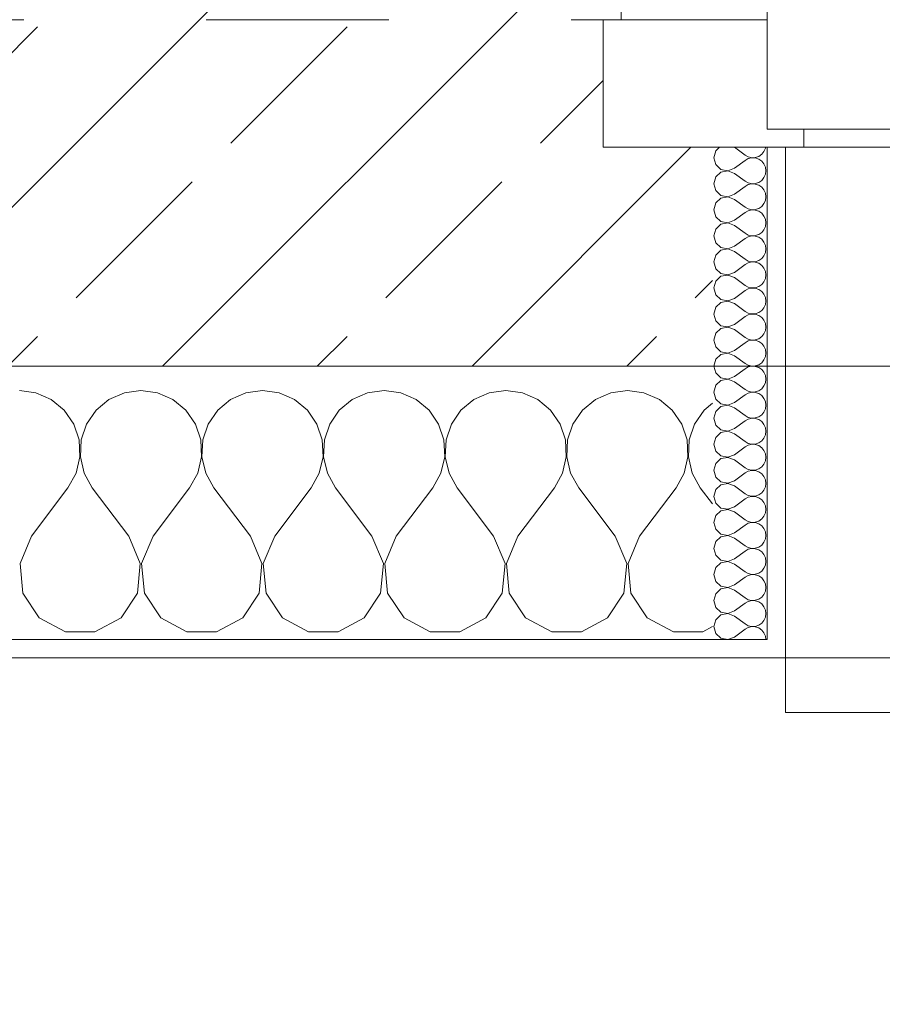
# Model space of a CAD drawing. Header units: metres. Extents: x -4 to 100, y -11 to 17.
# Tile 152 of 256: x 15.2 to 15.673, y -0.345 to 0.195. Entities that reach past the tile are written whole.
import ezdxf

# ---------------------------------------------------------------- set-up
doc = ezdxf.new("R2010")
doc.units = ezdxf.units.M
doc.header["$MEASUREMENT"] = 0
doc.linetypes.add('Strichlinie eng', pattern=[0.115, 0.075, -0.04])
doc.linetypes.add('Untersicht', pattern=[0.1, 0.075, -0.025])
for name, color, linetype in [('152 - Bemaßung_ Beschriftung.Ausbau', 7, 'Continuous'), ('603 - Struktur.Bodenplatte_ Decke Roh', 7, 'Continuous'), ('604 - Struktur.Wand Aussen', 7, 'Continuous'), ('Neubau_653 - Abdeckung.TB Verkofferung', 7, 'Continuous')]:
    doc.layers.add(name, color=color, linetype=linetype)
doc.styles.add('ERSTELLTER_STIL_2', font='txt')
doc.dimstyles.new('ERSTELLTER_STIL__5', dxfattribs={"dimtxt": 0.1, "dimasz": 0.0532, "dimexe": 0.18, "dimexo": 0.0625, "dimgap": 0, "dimtad": 1, "dimtih": 1, "dimtoh": 1, "dimzin": 0, "dimdsep": 46, "dimtxsty": 'ERSTELLTER_STIL_2', "dimblk": 'ARROWHEAD_2', "dimblk1": 'ARROWHEAD_2', "dimblk2": 'ARROWHEAD_2', "dimcen": 0.09, "dimse1": 1, "dimse2": 1, "dimclrd": 7, "dimclre": 7, "dimclrt": 7, "dimazin": 0, "dimtfac": 1, "dimtdec": 4, "dimtmove": 0, "dimatfit": 3, "dimfxl": 1, "dimtolj": 1, "dimtzin": 0, "dimarcsym": 0})
pattern_1 = [(0, (0, 0), (0, 0.08660254), [0, -0.05]), (0, (0.025, 0.0433), (0, 0.08660254), [0, -0.05])]

# ---------------------------------------------------------------- blocks, each defined once
blk = doc.blocks.new('*X121')
at = {"layer": '604 - Struktur.Wand Aussen', "color": 7, "linetype": 'Continuous', "lineweight": 5}
for p, q in [((15.20911, -0.0096), (15.2, -0.00833)), ((15.21752, -0.01331), (15.20911, -0.0096)), ((15.25756, -0.0096), (15.24914, -0.01331)), ((15.26667, -0.00833), (15.25756, -0.0096)), ((15.27578, -0.0096), (15.26667, -0.00833)), ((15.28419, -0.01331), (15.27578, -0.0096)), ((15.32422, -0.0096), (15.31581, -0.01331)), ((15.33333, -0.00833), (15.32422, -0.0096)), ((15.34244, -0.0096), (15.33333, -0.00833)), ((15.35086, -0.01331), (15.34244, -0.0096)), ((15.39089, -0.0096), (15.38248, -0.01331)), ((15.4, -0.00833), (15.39089, -0.0096)), ((15.40911, -0.0096), (15.4, -0.00833)), ((15.41752, -0.01331), (15.40911, -0.0096)), ((15.45756, -0.0096), (15.44914, -0.01331)), ((15.46667, -0.00833), (15.45756, -0.0096)), ((15.47578, -0.0096), (15.46667, -0.00833)), ((15.48419, -0.01331), (15.47578, -0.0096)), ((15.52422, -0.0096), (15.51581, -0.01331)), ((15.53333, -0.00833), (15.52422, -0.0096)), ((15.54244, -0.0096), (15.53333, -0.00833)), ((15.55086, -0.01331), (15.54244, -0.0096)), ((15.22461, -0.01918), (15.21752, -0.01331)), ((15.24914, -0.01331), (15.24206, -0.01918)), ((15.29127, -0.01918), (15.28419, -0.01331)), ((15.31581, -0.01331), (15.30873, -0.01918)), ((15.35794, -0.01918), (15.35086, -0.01331)), ((15.38248, -0.01331), (15.37539, -0.01918)), ((15.42461, -0.01918), (15.41752, -0.01331)), ((15.44914, -0.01331), (15.44206, -0.01918)), ((15.49127, -0.01918), (15.48419, -0.01331)), ((15.51581, -0.01331), (15.50873, -0.01918)), ((15.55794, -0.01918), (15.55086, -0.01331)), ((15.58, -0.01536), (15.57539, -0.01918)), ((15.22981, -0.02676), (15.22461, -0.01918)), ((15.24206, -0.01918), (15.23685, -0.02676)), ((15.29648, -0.02676), (15.29127, -0.01918)), ((15.30873, -0.01918), (15.30352, -0.02676)), ((15.36315, -0.02676), (15.35794, -0.01918)), ((15.37539, -0.01918), (15.37019, -0.02676)), ((15.42981, -0.02676), (15.42461, -0.01918)), ((15.44206, -0.01918), (15.43685, -0.02676)), ((15.49648, -0.02676), (15.49127, -0.01918)), ((15.50873, -0.01918), (15.50352, -0.02676)), ((15.56315, -0.02676), (15.55794, -0.01918)), ((15.57539, -0.01918), (15.57019, -0.02676)), ((15.23275, -0.03547), (15.22981, -0.02676)), ((15.23685, -0.02676), (15.23391, -0.03547)), ((15.29942, -0.03547), (15.29648, -0.02676)), ((15.30352, -0.02676), (15.30058, -0.03547)), ((15.36609, -0.03547), (15.36315, -0.02676)), ((15.37019, -0.02676), (15.36725, -0.03547)), ((15.43275, -0.03547), (15.42981, -0.02676)), ((15.43685, -0.02676), (15.43391, -0.03547)), ((15.49942, -0.03547), (15.49648, -0.02676)), ((15.50352, -0.02676), (15.50058, -0.03547)), ((15.56609, -0.03547), (15.56315, -0.02676)), ((15.57019, -0.02676), (15.56725, -0.03547)), ((15.2332, -0.04466), (15.23275, -0.03547)), ((15.23391, -0.03547), (15.23347, -0.04466)), ((15.29987, -0.04466), (15.29942, -0.03547)), ((15.30058, -0.03547), (15.30013, -0.04466)), ((15.36653, -0.04466), (15.36609, -0.03547)), ((15.36725, -0.03547), (15.3668, -0.04466)), ((15.4332, -0.04466), (15.43275, -0.03547)), ((15.43391, -0.03547), (15.43347, -0.04466)), ((15.49987, -0.04466), (15.49942, -0.03547)), ((15.50058, -0.03547), (15.50013, -0.04466)), ((15.56653, -0.04466), (15.56609, -0.03547)), ((15.56725, -0.03547), (15.5668, -0.04466)), ((15.23112, -0.05362), (15.2332, -0.04466)), ((15.23347, -0.04466), (15.23555, -0.05362)), ((15.29778, -0.05362), (15.29987, -0.04466)), ((15.30013, -0.04466), (15.30222, -0.05362)), ((15.36445, -0.05362), (15.36653, -0.04466)), ((15.3668, -0.04466), (15.36888, -0.05362)), ((15.43112, -0.05362), (15.4332, -0.04466)), ((15.43347, -0.04466), (15.43555, -0.05362)), ((15.49778, -0.05362), (15.49987, -0.04466)), ((15.50013, -0.04466), (15.50222, -0.05362)), ((15.56445, -0.05362), (15.56653, -0.04466)), ((15.5668, -0.04466), (15.56888, -0.05362)), ((15.22667, -0.06167), (15.23112, -0.05362)), ((15.23555, -0.05362), (15.24, -0.06167)), ((15.29333, -0.06167), (15.29778, -0.05362)), ((15.30222, -0.05362), (15.30667, -0.06167)), ((15.36, -0.06167), (15.36445, -0.05362)), ((15.36888, -0.05362), (15.37333, -0.06167)), ((15.42667, -0.06167), (15.43112, -0.05362)), ((15.43555, -0.05362), (15.44, -0.06167)), ((15.49333, -0.06167), (15.49778, -0.05362)), ((15.50222, -0.05362), (15.50667, -0.06167)), ((15.56, -0.06167), (15.56445, -0.05362)), ((15.56888, -0.05362), (15.57333, -0.06167)), ((15.20667, -0.08833), (15.22667, -0.06167)), ((15.26, -0.08833), (15.24, -0.06167)), ((15.27333, -0.08833), (15.29333, -0.06167)), ((15.32667, -0.08833), (15.30667, -0.06167)), ((15.34, -0.08833), (15.36, -0.06167)), ((15.39333, -0.08833), (15.37333, -0.06167)), ((15.40667, -0.08833), (15.42667, -0.06167)), ((15.46, -0.08833), (15.44, -0.06167)), ((15.47333, -0.08833), (15.49333, -0.06167)), ((15.52667, -0.08833), (15.50667, -0.06167)), ((15.54, -0.08833), (15.56, -0.06167)), ((15.58, -0.07056), (15.57333, -0.06167)), ((15.20667, -0.08833), (15.20038, -0.1033)), ((15.26629, -0.1033), (15.26, -0.08833)), ((15.27333, -0.08833), (15.26705, -0.1033)), ((15.33295, -0.1033), (15.32667, -0.08833)), ((15.34, -0.08833), (15.33371, -0.1033)), ((15.39962, -0.1033), (15.39333, -0.08833)), ((15.40667, -0.08833), (15.40038, -0.1033)), ((15.46629, -0.1033), (15.46, -0.08833)), ((15.47333, -0.08833), (15.46705, -0.1033)), ((15.53295, -0.1033), (15.52667, -0.08833)), ((15.54, -0.08833), (15.53371, -0.1033)), ((15.20038, -0.1033), (15.20192, -0.11947)), ((15.26475, -0.11947), (15.26629, -0.1033)), ((15.26705, -0.1033), (15.26858, -0.11947)), ((15.33142, -0.11947), (15.33295, -0.1033)), ((15.33371, -0.1033), (15.33525, -0.11947)), ((15.39808, -0.11947), (15.39962, -0.1033)), ((15.40038, -0.1033), (15.40192, -0.11947)), ((15.46475, -0.11947), (15.46629, -0.1033)), ((15.46705, -0.1033), (15.46858, -0.11947)), ((15.53142, -0.11947), (15.53295, -0.1033)), ((15.53371, -0.1033), (15.53525, -0.11947)), ((15.20192, -0.11947), (15.2109, -0.13299)), ((15.25576, -0.13299), (15.26475, -0.11947)), ((15.26858, -0.11947), (15.27757, -0.13299)), ((15.32243, -0.13299), (15.33142, -0.11947)), ((15.33525, -0.11947), (15.34424, -0.13299)), ((15.3891, -0.13299), (15.39808, -0.11947)), ((15.40192, -0.11947), (15.4109, -0.13299)), ((15.45576, -0.13299), (15.46475, -0.11947)), ((15.46858, -0.11947), (15.47757, -0.13299)), ((15.52243, -0.13299), (15.53142, -0.11947)), ((15.53525, -0.11947), (15.54424, -0.13299)), ((15.2109, -0.13299), (15.22521, -0.14066)), ((15.24145, -0.14066), (15.25576, -0.13299)), ((15.27757, -0.13299), (15.29188, -0.14066)), ((15.30812, -0.14066), (15.32243, -0.13299)), ((15.34424, -0.13299), (15.35855, -0.14066)), ((15.37479, -0.14066), (15.3891, -0.13299)), ((15.4109, -0.13299), (15.42521, -0.14066)), ((15.44145, -0.14066), (15.45576, -0.13299)), ((15.47757, -0.13299), (15.49188, -0.14066)), ((15.50812, -0.14066), (15.52243, -0.13299)), ((15.54424, -0.13299), (15.55855, -0.14066)), ((15.57479, -0.14066), (15.58, -0.13787)), ((15.22521, -0.14066), (15.24145, -0.14066)), ((15.29188, -0.14066), (15.30812, -0.14066)), ((15.35855, -0.14066), (15.37479, -0.14066)), ((15.42521, -0.14066), (15.44145, -0.14066)), ((15.49188, -0.14066), (15.50812, -0.14066)), ((15.55855, -0.14066), (15.57479, -0.14066))]:
    blk.add_line(p, q, dxfattribs=at)
blk = doc.blocks.new('*X145')
at = {"layer": '604 - Struktur.Wand Aussen', "color": 7, "linetype": 'Continuous', "lineweight": 5}
for p, q in [((15.58392, 0.125), (15.58178, 0.12304)), ((15.59214, 0.125), (15.59786, 0.12071)), ((15.60822, 0.12267), (15.60901, 0.12448)), ((15.60901, 0.12448), (15.60909, 0.125)), ((15.58178, 0.12304), (15.58071, 0.11929)), ((15.58071, 0.11929), (15.58178, 0.11553)), ((15.59786, 0.12071), (15.59958, 0.11976)), ((15.59958, 0.11881), (15.59786, 0.11786)), ((15.59958, 0.11976), (15.6015, 0.11931)), ((15.6015, 0.11926), (15.59958, 0.11881)), ((15.6015, 0.11931), (15.60347, 0.11941)), ((15.60347, 0.11916), (15.6015, 0.11926)), ((15.60347, 0.11941), (15.60534, 0.12004)), ((15.60534, 0.11853), (15.60347, 0.11916)), ((15.60534, 0.12004), (15.60696, 0.12116)), ((15.60696, 0.12116), (15.60822, 0.12267)), ((15.58178, 0.11553), (15.58466, 0.1129)), ((15.5885, 0.11217), (15.59214, 0.11357)), ((15.59214, 0.11357), (15.59786, 0.11786)), ((15.60696, 0.11742), (15.60534, 0.11853)), ((15.60822, 0.1159), (15.60696, 0.11742)), ((15.60901, 0.11409), (15.60822, 0.1159)), ((15.60929, 0.11214), (15.60901, 0.11409)), ((15.58178, 0.10876), (15.58071, 0.105)), ((15.58466, 0.11139), (15.58178, 0.10876)), ((15.58466, 0.1129), (15.5885, 0.11217)), ((15.5885, 0.11211), (15.58466, 0.11139)), ((15.59214, 0.11071), (15.5885, 0.11211)), ((15.59214, 0.11071), (15.59786, 0.10643)), ((15.60696, 0.10687), (15.60822, 0.10839)), ((15.60822, 0.10839), (15.60901, 0.11019)), ((15.60901, 0.11019), (15.60929, 0.11214)), ((15.58071, 0.105), (15.58178, 0.10124)), ((15.59214, 0.09929), (15.59786, 0.10357)), ((15.59786, 0.10643), (15.59958, 0.10547)), ((15.59958, 0.10453), (15.59786, 0.10357)), ((15.59958, 0.10547), (15.6015, 0.10503)), ((15.6015, 0.10497), (15.59958, 0.10453)), ((15.6015, 0.10503), (15.60347, 0.10512)), ((15.60347, 0.10488), (15.6015, 0.10497)), ((15.60347, 0.10512), (15.60534, 0.10575)), ((15.60534, 0.10425), (15.60347, 0.10488)), ((15.60534, 0.10575), (15.60696, 0.10687)), ((15.60696, 0.10313), (15.60534, 0.10425)), ((15.60822, 0.10161), (15.60696, 0.10313)), ((15.58178, 0.10124), (15.58466, 0.09861)), ((15.58466, 0.09861), (15.5885, 0.09789)), ((15.5885, 0.09783), (15.58466, 0.0971)), ((15.5885, 0.09789), (15.59214, 0.09929)), ((15.59214, 0.09643), (15.5885, 0.09783)), ((15.60901, 0.09981), (15.60822, 0.10161)), ((15.60929, 0.09786), (15.60901, 0.09981)), ((15.60901, 0.09591), (15.60929, 0.09786)), ((15.58178, 0.09447), (15.58071, 0.09071)), ((15.58466, 0.0971), (15.58178, 0.09447)), ((15.59214, 0.09643), (15.59786, 0.09214)), ((15.59786, 0.09214), (15.59958, 0.09119)), ((15.60534, 0.09147), (15.60696, 0.09258)), ((15.60696, 0.09258), (15.60822, 0.0941)), ((15.60822, 0.0941), (15.60901, 0.09591)), ((15.58071, 0.09071), (15.58178, 0.08696)), ((15.58178, 0.08696), (15.58466, 0.08433)), ((15.59214, 0.085), (15.59786, 0.08929)), ((15.59958, 0.09024), (15.59786, 0.08929)), ((15.59958, 0.09119), (15.6015, 0.09074)), ((15.6015, 0.09069), (15.59958, 0.09024)), ((15.6015, 0.09074), (15.60347, 0.09084)), ((15.60347, 0.09059), (15.6015, 0.09069)), ((15.60347, 0.09084), (15.60534, 0.09147)), ((15.60534, 0.08996), (15.60347, 0.09059)), ((15.60696, 0.08884), (15.60534, 0.08996)), ((15.60822, 0.08733), (15.60696, 0.08884)), ((15.60901, 0.08552), (15.60822, 0.08733)), ((15.58466, 0.08282), (15.58178, 0.08018)), ((15.58466, 0.08433), (15.5885, 0.0836)), ((15.5885, 0.08354), (15.58466, 0.08282)), ((15.5885, 0.0836), (15.59214, 0.085)), ((15.59214, 0.08214), (15.5885, 0.08354)), ((15.59214, 0.08214), (15.59786, 0.07786)), ((15.60822, 0.07982), (15.60901, 0.08162)), ((15.60929, 0.08357), (15.60901, 0.08552)), ((15.60901, 0.08162), (15.60929, 0.08357)), ((15.58178, 0.08018), (15.58071, 0.07643)), ((15.58071, 0.07643), (15.58178, 0.07267)), ((15.59786, 0.07786), (15.59958, 0.0769)), ((15.59958, 0.07595), (15.59786, 0.075)), ((15.59958, 0.0769), (15.6015, 0.07646)), ((15.6015, 0.0764), (15.59958, 0.07595)), ((15.6015, 0.07646), (15.60347, 0.07655)), ((15.60347, 0.0763), (15.6015, 0.0764)), ((15.60347, 0.07655), (15.60534, 0.07718)), ((15.60534, 0.07567), (15.60347, 0.0763)), ((15.60534, 0.07718), (15.60696, 0.0783)), ((15.60696, 0.07456), (15.60534, 0.07567)), ((15.60696, 0.0783), (15.60822, 0.07982)), ((15.58178, 0.07267), (15.58466, 0.07004)), ((15.5885, 0.06931), (15.59214, 0.07071)), ((15.59214, 0.07071), (15.59786, 0.075)), ((15.60822, 0.07304), (15.60696, 0.07456)), ((15.60901, 0.07124), (15.60822, 0.07304)), ((15.60929, 0.06929), (15.60901, 0.07124)), ((15.58178, 0.0659), (15.58071, 0.06214)), ((15.58466, 0.06853), (15.58178, 0.0659)), ((15.58466, 0.07004), (15.5885, 0.06931)), ((15.5885, 0.06926), (15.58466, 0.06853)), ((15.59214, 0.06786), (15.5885, 0.06926)), ((15.59214, 0.06786), (15.59786, 0.06357)), ((15.60696, 0.06401), (15.60822, 0.06553)), ((15.60822, 0.06553), (15.60901, 0.06733)), ((15.60901, 0.06733), (15.60929, 0.06929)), ((15.58071, 0.06214), (15.58178, 0.05839)), ((15.59214, 0.05643), (15.59786, 0.06071)), ((15.59786, 0.06357), (15.59958, 0.06262)), ((15.59958, 0.06167), (15.59786, 0.06071)), ((15.59958, 0.06262), (15.6015, 0.06217)), ((15.6015, 0.06211), (15.59958, 0.06167)), ((15.6015, 0.06217), (15.60347, 0.06227)), ((15.60347, 0.06202), (15.6015, 0.06211)), ((15.60347, 0.06227), (15.60534, 0.0629)), ((15.60534, 0.06139), (15.60347, 0.06202)), ((15.60534, 0.0629), (15.60696, 0.06401)), ((15.60696, 0.06027), (15.60534, 0.06139)), ((15.60822, 0.05876), (15.60696, 0.06027)), ((15.58178, 0.05839), (15.58466, 0.05575)), ((15.58466, 0.05425), (15.58178, 0.05161)), ((15.58466, 0.05575), (15.5885, 0.05503)), ((15.5885, 0.05497), (15.58466, 0.05425)), ((15.5885, 0.05503), (15.59214, 0.05643)), ((15.59214, 0.05357), (15.5885, 0.05497)), ((15.60901, 0.05695), (15.60822, 0.05876)), ((15.60929, 0.055), (15.60901, 0.05695)), ((15.60901, 0.05305), (15.60929, 0.055)), ((15.58178, 0.05161), (15.58071, 0.04786)), ((15.59214, 0.05357), (15.59786, 0.04929)), ((15.59786, 0.04929), (15.59958, 0.04833)), ((15.60347, 0.04798), (15.60534, 0.04861)), ((15.60534, 0.04861), (15.60696, 0.04973)), ((15.60696, 0.04973), (15.60822, 0.05124)), ((15.60822, 0.05124), (15.60901, 0.05305)), ((15.58071, 0.04786), (15.58178, 0.0441)), ((15.58178, 0.0441), (15.58466, 0.04147)), ((15.59214, 0.04214), (15.59786, 0.04643)), ((15.59958, 0.04738), (15.59786, 0.04643)), ((15.59958, 0.04833), (15.6015, 0.04789)), ((15.6015, 0.04783), (15.59958, 0.04738)), ((15.6015, 0.04789), (15.60347, 0.04798)), ((15.60347, 0.04773), (15.6015, 0.04783)), ((15.60534, 0.0471), (15.60347, 0.04773)), ((15.60696, 0.04599), (15.60534, 0.0471)), ((15.60822, 0.04447), (15.60696, 0.04599)), ((15.60901, 0.04267), (15.60822, 0.04447)), ((15.58466, 0.03996), (15.58178, 0.03733)), ((15.58466, 0.04147), (15.5885, 0.04074)), ((15.5885, 0.04069), (15.58466, 0.03996)), ((15.5885, 0.04074), (15.59214, 0.04214)), ((15.59214, 0.03929), (15.5885, 0.04069)), ((15.59214, 0.03929), (15.59786, 0.035)), ((15.60822, 0.03696), (15.60901, 0.03876)), ((15.60929, 0.04071), (15.60901, 0.04267)), ((15.60901, 0.03876), (15.60929, 0.04071)), ((15.58178, 0.03733), (15.58071, 0.03357)), ((15.58071, 0.03357), (15.58178, 0.02982)), ((15.59786, 0.035), (15.59958, 0.03405)), ((15.59958, 0.0331), (15.59786, 0.03214)), ((15.59958, 0.03405), (15.6015, 0.0336)), ((15.6015, 0.03354), (15.59958, 0.0331)), ((15.6015, 0.0336), (15.60347, 0.0337)), ((15.60347, 0.03345), (15.6015, 0.03354)), ((15.60347, 0.0337), (15.60534, 0.03433)), ((15.60534, 0.03282), (15.60347, 0.03345)), ((15.60534, 0.03433), (15.60696, 0.03544)), ((15.60696, 0.0317), (15.60534, 0.03282)), ((15.60696, 0.03544), (15.60822, 0.03696)), ((15.58178, 0.02982), (15.58466, 0.02718)), ((15.58466, 0.02718), (15.5885, 0.02646)), ((15.5885, 0.02646), (15.59214, 0.02786)), ((15.59214, 0.02786), (15.59786, 0.03214)), ((15.60822, 0.03018), (15.60696, 0.0317)), ((15.60901, 0.02838), (15.60822, 0.03018)), ((15.60929, 0.02643), (15.60901, 0.02838)), ((15.58178, 0.02304), (15.58071, 0.01929)), ((15.58466, 0.02567), (15.58178, 0.02304)), ((15.5885, 0.0264), (15.58466, 0.02567)), ((15.59214, 0.025), (15.5885, 0.0264)), ((15.59214, 0.025), (15.59786, 0.02071)), ((15.60696, 0.02116), (15.60822, 0.02267)), ((15.60822, 0.02267), (15.60901, 0.02448)), ((15.60901, 0.02448), (15.60929, 0.02643)), ((15.58071, 0.01929), (15.58178, 0.01553)), ((15.59214, 0.01357), (15.59786, 0.01786)), ((15.59786, 0.02071), (15.59958, 0.01976)), ((15.59958, 0.01881), (15.59786, 0.01786)), ((15.59958, 0.01976), (15.6015, 0.01931)), ((15.6015, 0.01926), (15.59958, 0.01881)), ((15.6015, 0.01931), (15.60347, 0.01941)), ((15.60347, 0.01916), (15.6015, 0.01926)), ((15.60347, 0.01941), (15.60534, 0.02004)), ((15.60534, 0.01853), (15.60347, 0.01916)), ((15.60534, 0.02004), (15.60696, 0.02116)), ((15.60696, 0.01742), (15.60534, 0.01853)), ((15.60822, 0.0159), (15.60696, 0.01742)), ((15.58178, 0.01553), (15.58466, 0.0129)), ((15.58466, 0.01139), (15.58178, 0.00876)), ((15.58466, 0.0129), (15.5885, 0.01217)), ((15.5885, 0.01211), (15.58466, 0.01139)), ((15.5885, 0.01217), (15.59214, 0.01357)), ((15.59214, 0.01071), (15.5885, 0.01211)), ((15.60901, 0.01409), (15.60822, 0.0159)), ((15.60929, 0.01214), (15.60901, 0.01409)), ((15.60901, 0.01019), (15.60929, 0.01214)), ((15.58178, 0.00876), (15.58071, 0.005)), ((15.59214, 0.01071), (15.59786, 0.00643)), ((15.59786, 0.00643), (15.59958, 0.00547)), ((15.59958, 0.00547), (15.6015, 0.00503)), ((15.60347, 0.00512), (15.60534, 0.00575)), ((15.60534, 0.00575), (15.60696, 0.00687)), ((15.60696, 0.00687), (15.60822, 0.00839)), ((15.60822, 0.00839), (15.60901, 0.01019)), ((15.58071, 0.005), (15.58178, 0.00124)), ((15.58178, 0.00124), (15.58466, -0.00139)), ((15.59214, -0.00071), (15.59786, 0.00357)), ((15.59958, 0.00453), (15.59786, 0.00357)), ((15.6015, 0.00497), (15.59958, 0.00453)), ((15.6015, 0.00503), (15.60347, 0.00512)), ((15.60347, 0.00488), (15.6015, 0.00497)), ((15.60534, 0.00425), (15.60347, 0.00488)), ((15.60696, 0.00313), (15.60534, 0.00425)), ((15.60822, 0.00161), (15.60696, 0.00313)), ((15.60901, -0.00019), (15.60822, 0.00161)), ((15.58466, -0.0029), (15.58178, -0.00553)), ((15.58466, -0.00139), (15.5885, -0.00211)), ((15.5885, -0.00217), (15.58466, -0.0029)), ((15.5885, -0.00211), (15.59214, -0.00071)), ((15.59214, -0.00357), (15.5885, -0.00217)), ((15.59214, -0.00357), (15.59786, -0.00786)), ((15.60822, -0.0059), (15.60901, -0.00409)), ((15.60929, -0.00214), (15.60901, -0.00019)), ((15.60901, -0.00409), (15.60929, -0.00214)), ((15.58178, -0.00553), (15.58071, -0.00929)), ((15.58071, -0.00929), (15.58178, -0.01304)), ((15.59214, -0.015), (15.59786, -0.01071)), ((15.59786, -0.00786), (15.59958, -0.00881)), ((15.59958, -0.00976), (15.59786, -0.01071)), ((15.59958, -0.00881), (15.6015, -0.00926)), ((15.6015, -0.00931), (15.59958, -0.00976)), ((15.6015, -0.00926), (15.60347, -0.00916)), ((15.60347, -0.00941), (15.6015, -0.00931)), ((15.60347, -0.00916), (15.60534, -0.00853)), ((15.60534, -0.01004), (15.60347, -0.00941)), ((15.60534, -0.00853), (15.60696, -0.00742)), ((15.60696, -0.01116), (15.60534, -0.01004)), ((15.60696, -0.00742), (15.60822, -0.0059)), ((15.58178, -0.01304), (15.58466, -0.01567)), ((15.58466, -0.01567), (15.5885, -0.0164)), ((15.5885, -0.0164), (15.59214, -0.015)), ((15.60822, -0.01267), (15.60696, -0.01116)), ((15.60901, -0.01448), (15.60822, -0.01267)), ((15.60929, -0.01643), (15.60901, -0.01448)), ((15.58178, -0.01982), (15.58071, -0.02357)), ((15.58466, -0.01718), (15.58178, -0.01982)), ((15.5885, -0.01646), (15.58466, -0.01718)), ((15.59214, -0.01786), (15.5885, -0.01646)), ((15.59214, -0.01786), (15.59786, -0.02214)), ((15.60696, -0.0217), (15.60822, -0.02018)), ((15.60822, -0.02018), (15.60901, -0.01838)), ((15.60901, -0.01838), (15.60929, -0.01643)), ((15.58071, -0.02357), (15.58178, -0.02733)), ((15.59214, -0.02929), (15.59786, -0.025)), ((15.59786, -0.02214), (15.59958, -0.0231)), ((15.59958, -0.02405), (15.59786, -0.025)), ((15.59958, -0.0231), (15.6015, -0.02354)), ((15.6015, -0.0236), (15.59958, -0.02405)), ((15.6015, -0.02354), (15.60347, -0.02345)), ((15.60347, -0.0237), (15.6015, -0.0236)), ((15.60347, -0.02345), (15.60534, -0.02282)), ((15.60534, -0.02433), (15.60347, -0.0237)), ((15.60534, -0.02282), (15.60696, -0.0217)), ((15.60696, -0.02544), (15.60534, -0.02433)), ((15.60822, -0.02696), (15.60696, -0.02544)), ((15.60901, -0.02876), (15.60822, -0.02696)), ((15.58178, -0.02733), (15.58466, -0.02996)), ((15.58466, -0.03147), (15.58178, -0.0341)), ((15.58466, -0.02996), (15.5885, -0.03069)), ((15.5885, -0.03074), (15.58466, -0.03147)), ((15.5885, -0.03069), (15.59214, -0.02929)), ((15.59214, -0.03214), (15.5885, -0.03074)), ((15.59214, -0.03214), (15.59786, -0.03643)), ((15.60929, -0.03071), (15.60901, -0.02876)), ((15.60901, -0.03267), (15.60929, -0.03071)), ((15.58178, -0.0341), (15.58071, -0.03786)), ((15.59786, -0.03643), (15.59958, -0.03738)), ((15.59958, -0.03738), (15.6015, -0.03783)), ((15.6015, -0.03783), (15.60347, -0.03773)), ((15.60347, -0.03773), (15.60534, -0.0371)), ((15.60534, -0.0371), (15.60696, -0.03599)), ((15.60696, -0.03599), (15.60822, -0.03447)), ((15.60822, -0.03447), (15.60901, -0.03267)), ((15.58071, -0.03786), (15.58178, -0.04161)), ((15.58178, -0.04161), (15.58466, -0.04425)), ((15.59214, -0.04357), (15.59786, -0.03929)), ((15.59958, -0.03833), (15.59786, -0.03929)), ((15.6015, -0.03789), (15.59958, -0.03833)), ((15.60347, -0.03798), (15.6015, -0.03789)), ((15.60534, -0.03861), (15.60347, -0.03798)), ((15.60696, -0.03973), (15.60534, -0.03861)), ((15.60822, -0.04124), (15.60696, -0.03973)), ((15.60901, -0.04305), (15.60822, -0.04124)), ((15.60929, -0.045), (15.60901, -0.04305)), ((15.58178, -0.04839), (15.58071, -0.05214)), ((15.58466, -0.04575), (15.58178, -0.04839)), ((15.58466, -0.04425), (15.5885, -0.04497)), ((15.5885, -0.04503), (15.58466, -0.04575)), ((15.5885, -0.04497), (15.59214, -0.04357)), ((15.59214, -0.04643), (15.5885, -0.04503)), ((15.59214, -0.04643), (15.59786, -0.05071)), ((15.60822, -0.04876), (15.60901, -0.04695)), ((15.60901, -0.04695), (15.60929, -0.045)), ((15.58071, -0.05214), (15.58178, -0.0559)), ((15.59214, -0.05786), (15.59786, -0.05357)), ((15.59786, -0.05071), (15.59958, -0.05167)), ((15.59958, -0.05262), (15.59786, -0.05357)), ((15.59958, -0.05167), (15.6015, -0.05211)), ((15.6015, -0.05217), (15.59958, -0.05262)), ((15.6015, -0.05211), (15.60347, -0.05202)), ((15.60347, -0.05227), (15.6015, -0.05217)), ((15.60347, -0.05202), (15.60534, -0.05139)), ((15.60534, -0.0529), (15.60347, -0.05227)), ((15.60534, -0.05139), (15.60696, -0.05027)), ((15.60696, -0.05401), (15.60534, -0.0529)), ((15.60696, -0.05027), (15.60822, -0.04876)), ((15.58178, -0.0559), (15.58466, -0.05853)), ((15.58466, -0.05853), (15.5885, -0.05926)), ((15.5885, -0.05931), (15.58466, -0.06004)), ((15.5885, -0.05926), (15.59214, -0.05786)), ((15.59214, -0.06071), (15.5885, -0.05931)), ((15.60822, -0.05553), (15.60696, -0.05401)), ((15.60901, -0.05733), (15.60822, -0.05553)), ((15.60929, -0.05929), (15.60901, -0.05733)), ((15.60901, -0.06124), (15.60929, -0.05929)), ((15.58178, -0.06267), (15.58071, -0.06643)), ((15.58466, -0.06004), (15.58178, -0.06267)), ((15.59214, -0.06071), (15.59786, -0.065)), ((15.60534, -0.06567), (15.60696, -0.06456)), ((15.60696, -0.06456), (15.60822, -0.06304)), ((15.60822, -0.06304), (15.60901, -0.06124)), ((15.58071, -0.06643), (15.58178, -0.07018)), ((15.58178, -0.07018), (15.58466, -0.07282)), ((15.59214, -0.07214), (15.59786, -0.06786)), ((15.59786, -0.065), (15.59958, -0.06595)), ((15.59958, -0.0669), (15.59786, -0.06786)), ((15.59958, -0.06595), (15.6015, -0.0664)), ((15.6015, -0.06646), (15.59958, -0.0669)), ((15.6015, -0.0664), (15.60347, -0.0663)), ((15.60347, -0.06655), (15.6015, -0.06646)), ((15.60347, -0.0663), (15.60534, -0.06567)), ((15.60534, -0.06718), (15.60347, -0.06655)), ((15.60696, -0.0683), (15.60534, -0.06718)), ((15.60822, -0.06982), (15.60696, -0.0683)), ((15.60901, -0.07162), (15.60822, -0.06982)), ((15.58466, -0.07433), (15.58178, -0.07696)), ((15.58466, -0.07282), (15.5885, -0.07354)), ((15.5885, -0.0736), (15.58466, -0.07433)), ((15.5885, -0.07354), (15.59214, -0.07214)), ((15.59214, -0.075), (15.5885, -0.0736)), ((15.59214, -0.075), (15.59786, -0.07929)), ((15.60822, -0.07733), (15.60901, -0.07552)), ((15.60929, -0.07357), (15.60901, -0.07162)), ((15.60901, -0.07552), (15.60929, -0.07357)), ((15.58178, -0.07696), (15.58071, -0.08071)), ((15.58071, -0.08071), (15.58178, -0.08447)), ((15.59786, -0.07929), (15.59958, -0.08024)), ((15.59958, -0.08024), (15.6015, -0.08069)), ((15.6015, -0.08074), (15.59958, -0.08119)), ((15.6015, -0.08069), (15.60347, -0.08059)), ((15.60347, -0.08084), (15.6015, -0.08074)), ((15.60347, -0.08059), (15.60534, -0.07996)), ((15.60534, -0.08147), (15.60347, -0.08084)), ((15.60534, -0.07996), (15.60696, -0.07884)), ((15.60696, -0.07884), (15.60822, -0.07733)), ((15.58178, -0.08447), (15.58466, -0.0871)), ((15.59214, -0.08643), (15.59786, -0.08214)), ((15.59958, -0.08119), (15.59786, -0.08214)), ((15.60696, -0.08258), (15.60534, -0.08147)), ((15.60822, -0.0841), (15.60696, -0.08258)), ((15.60901, -0.08591), (15.60822, -0.0841)), ((15.60929, -0.08786), (15.60901, -0.08591)), ((15.58178, -0.09124), (15.58071, -0.095)), ((15.58466, -0.08861), (15.58178, -0.09124)), ((15.58466, -0.0871), (15.5885, -0.08783)), ((15.5885, -0.08789), (15.58466, -0.08861)), ((15.5885, -0.08783), (15.59214, -0.08643)), ((15.59214, -0.08929), (15.5885, -0.08789)), ((15.59214, -0.08929), (15.59786, -0.09357)), ((15.60696, -0.09313), (15.60822, -0.09161)), ((15.60822, -0.09161), (15.60901, -0.08981)), ((15.60901, -0.08981), (15.60929, -0.08786)), ((15.58071, -0.095), (15.58178, -0.09876)), ((15.59214, -0.10071), (15.59786, -0.09643)), ((15.59786, -0.09357), (15.59958, -0.09453)), ((15.59958, -0.09547), (15.59786, -0.09643)), ((15.59958, -0.09453), (15.6015, -0.09497)), ((15.6015, -0.09503), (15.59958, -0.09547)), ((15.6015, -0.09497), (15.60347, -0.09488)), ((15.60347, -0.09512), (15.6015, -0.09503)), ((15.60347, -0.09488), (15.60534, -0.09425)), ((15.60534, -0.09575), (15.60347, -0.09512)), ((15.60534, -0.09425), (15.60696, -0.09313)), ((15.60696, -0.09687), (15.60534, -0.09575)), ((15.60822, -0.09839), (15.60696, -0.09687)), ((15.58178, -0.09876), (15.58466, -0.10139)), ((15.58466, -0.10139), (15.5885, -0.10211)), ((15.5885, -0.10217), (15.58466, -0.1029)), ((15.5885, -0.10211), (15.59214, -0.10071)), ((15.59214, -0.10357), (15.5885, -0.10217)), ((15.60901, -0.10019), (15.60822, -0.09839)), ((15.60929, -0.10214), (15.60901, -0.10019)), ((15.60901, -0.10409), (15.60929, -0.10214)), ((15.58178, -0.10553), (15.58071, -0.10929)), ((15.58466, -0.1029), (15.58178, -0.10553)), ((15.59214, -0.10357), (15.59786, -0.10786)), ((15.59786, -0.10786), (15.59958, -0.10881)), ((15.60534, -0.10853), (15.60696, -0.10742)), ((15.60696, -0.10742), (15.60822, -0.1059)), ((15.60822, -0.1059), (15.60901, -0.10409)), ((15.58071, -0.10929), (15.58178, -0.11304)), ((15.58178, -0.11304), (15.58466, -0.11567)), ((15.59214, -0.115), (15.59786, -0.11071)), ((15.59958, -0.10976), (15.59786, -0.11071)), ((15.59958, -0.10881), (15.6015, -0.10926)), ((15.6015, -0.10931), (15.59958, -0.10976)), ((15.6015, -0.10926), (15.60347, -0.10916)), ((15.60347, -0.10941), (15.6015, -0.10931)), ((15.60347, -0.10916), (15.60534, -0.10853)), ((15.60534, -0.11004), (15.60347, -0.10941)), ((15.60696, -0.11116), (15.60534, -0.11004)), ((15.60822, -0.11267), (15.60696, -0.11116)), ((15.60901, -0.11448), (15.60822, -0.11267)), ((15.58466, -0.11718), (15.58178, -0.11982)), ((15.58466, -0.11567), (15.5885, -0.1164)), ((15.5885, -0.11646), (15.58466, -0.11718)), ((15.5885, -0.1164), (15.59214, -0.115)), ((15.59214, -0.11786), (15.5885, -0.11646)), ((15.59214, -0.11786), (15.59786, -0.12214)), ((15.60822, -0.12018), (15.60901, -0.11838)), ((15.60929, -0.11643), (15.60901, -0.11448)), ((15.60901, -0.11838), (15.60929, -0.11643)), ((15.58178, -0.11982), (15.58071, -0.12357)), ((15.58071, -0.12357), (15.58178, -0.12733)), ((15.59786, -0.12214), (15.59958, -0.1231)), ((15.59958, -0.12405), (15.59786, -0.125)), ((15.59958, -0.1231), (15.6015, -0.12354)), ((15.6015, -0.1236), (15.59958, -0.12405)), ((15.6015, -0.12354), (15.60347, -0.12345)), ((15.60347, -0.1237), (15.6015, -0.1236)), ((15.60347, -0.12345), (15.60534, -0.12282)), ((15.60534, -0.12433), (15.60347, -0.1237)), ((15.60534, -0.12282), (15.60696, -0.1217)), ((15.60696, -0.1217), (15.60822, -0.12018)), ((15.58178, -0.12733), (15.58466, -0.12996)), ((15.5885, -0.13069), (15.59214, -0.12929)), ((15.59214, -0.12929), (15.59786, -0.125)), ((15.60696, -0.12544), (15.60534, -0.12433)), ((15.60822, -0.12696), (15.60696, -0.12544)), ((15.60901, -0.12876), (15.60822, -0.12696)), ((15.60929, -0.13071), (15.60901, -0.12876)), ((15.58178, -0.1341), (15.58071, -0.13786)), ((15.58466, -0.13147), (15.58178, -0.1341)), ((15.58466, -0.12996), (15.5885, -0.13069)), ((15.5885, -0.13074), (15.58466, -0.13147)), ((15.59214, -0.13214), (15.5885, -0.13074)), ((15.59214, -0.13214), (15.59786, -0.13643)), ((15.60696, -0.13599), (15.60822, -0.13447)), ((15.60822, -0.13447), (15.60901, -0.13267)), ((15.60901, -0.13267), (15.60929, -0.13071)), ((15.58071, -0.13786), (15.58178, -0.14161)), ((15.59214, -0.14357), (15.59786, -0.13929)), ((15.59786, -0.13643), (15.59958, -0.13738)), ((15.59958, -0.13833), (15.59786, -0.13929)), ((15.59958, -0.13738), (15.6015, -0.13783)), ((15.6015, -0.13789), (15.59958, -0.13833)), ((15.6015, -0.13783), (15.60347, -0.13773)), ((15.60347, -0.13798), (15.6015, -0.13789)), ((15.60347, -0.13773), (15.60534, -0.1371)), ((15.60534, -0.13861), (15.60347, -0.13798)), ((15.60534, -0.1371), (15.60696, -0.13599)), ((15.60696, -0.13973), (15.60534, -0.13861)), ((15.60822, -0.14124), (15.60696, -0.13973)), ((15.58178, -0.14161), (15.58466, -0.14425)), ((15.58466, -0.14425), (15.5885, -0.14497)), ((15.5885, -0.14497), (15.59214, -0.14357)), ((15.60901, -0.14305), (15.60822, -0.14124)), ((15.60929, -0.145), (15.60901, -0.14305))]:
    blk.add_line(p, q, dxfattribs=at)
blk = doc.blocks.new('*D450')
at = {"layer": '152 - Bemaßung_ Beschriftung.Ausbau', "color": 7, "linetype": 'Continuous', "lineweight": 5}
for p, q in [((14.32, -4.1125), (14.32, -4.0075)), ((15.52, -4.1125), (15.52, -4.0075)), ((14.34021, -4.025), (14.29979, -4.095)), ((15.54021, -4.025), (15.49979, -4.095)), ((11.92, -4.06), (14.32, -4.06)), ((14.32, -4.06), (15.52, -4.06)), ((15.52, -4.06), (17.92, -4.06))]:
    blk.add_line(p, q, dxfattribs=at)
at = {"layer": '152 - Bemaßung_ Beschriftung.Ausbau', "color": 7, "lineweight": 5, "insert": (14.78697, -4.04), "char_height": 0.1, "attachment_point": 7, "style": 'ERSTELLTER_STIL_2'}
blk.add_mtext('\\A1;{\\pql;\\fArial|b0|i0|c0|p38;1,20}', dxfattribs=at)
blk = doc.blocks.new('ARROWHEAD_2')
at = {"color": 0, "linetype": 'Continuous', "lineweight": 0}
for p, q in [((-0.378, -0.655), (0.378, 0.655)), ((0, 0), (-1, 0))]:
    blk.add_line(p, q, dxfattribs=at)
blk = doc.blocks.new('*D451')
at = {"layer": '152 - Bemaßung_ Beschriftung.Ausbau', "color": 7, "linetype": 'Continuous', "lineweight": 5}
for p, q in [((15.54021, -4.025), (15.49979, -4.095)), ((17.94021, -4.025), (17.89979, -4.095)), ((15.52, -4.06), (17.92, -4.06))]:
    blk.add_line(p, q, dxfattribs=at)
at = {"layer": '152 - Bemaßung_ Beschriftung.Ausbau', "color": 7, "lineweight": 5, "char_height": 0.1, "attachment_point": 7, "style": 'ERSTELLTER_STIL_2'}
for s, insert in [('\\A1;{\\pql;\\fArial|b0|i0|c0|p38;2,40}', (16.58697, -4.04)), ('\\A1;{\\pql;\\fArial|b0|i0|c0|p38;2,01}', (16.58697, -4.18))]:
    blk.add_mtext(s, dxfattribs=dict(at, insert=insert))
blk = doc.blocks.new('*D452')
at = {"layer": '152 - Bemaßung_ Beschriftung.Ausbau', "color": 7, "linetype": 'Continuous', "lineweight": 5}
for p, q in [((17.92, -4.1125), (17.92, -4.0075)), ((19.12, -4.1125), (19.12, -4.0075)), ((17.94021, -4.025), (17.89979, -4.095)), ((19.14021, -4.025), (19.09979, -4.095)), ((15.52, -4.06), (17.92, -4.06)), ((17.92, -4.06), (19.12, -4.06)), ((19.12, -4.06), (21.52, -4.06))]:
    blk.add_line(p, q, dxfattribs=at)
at = {"layer": '152 - Bemaßung_ Beschriftung.Ausbau', "color": 7, "lineweight": 5, "insert": (18.38697, -4.04), "char_height": 0.1, "attachment_point": 7, "style": 'ERSTELLTER_STIL_2'}
blk.add_mtext('\\A1;{\\pql;\\fArial|b0|i0|c0|p38;1,20}', dxfattribs=at)
blk = doc.blocks.new('*D486')
at = {"layer": '152 - Bemaßung_ Beschriftung.Ausbau', "color": 7, "linetype": 'Continuous', "lineweight": 5}
for p, q in [((14.85997, -4.6125), (14.85997, -4.5075)), ((15.01997, -4.6125), (15.01997, -4.5075)), ((14.88018, -4.525), (14.83977, -4.595)), ((15.04018, -4.525), (14.99977, -4.595)), ((11.39499, -4.56), (14.85997, -4.56)), ((14.85997, -4.56), (15.01997, -4.56)), ((15.01997, -4.56), (18.44999, -4.56))]:
    blk.add_line(p, q, dxfattribs=at)
blk = doc.blocks.new('*D487')
at = {"layer": '152 - Bemaßung_ Beschriftung.Ausbau', "color": 7, "linetype": 'Continuous', "lineweight": 5}
for p, q in [((18.44999, -4.6125), (18.44999, -4.5075)), ((15.04018, -4.525), (14.99977, -4.595)), ((18.4702, -4.525), (18.42978, -4.595)), ((15.01997, -4.56), (18.44999, -4.56)), ((18.44999, -4.56), (18.60999, -4.56))]:
    blk.add_line(p, q, dxfattribs=at)
at = {"layer": '152 - Bemaßung_ Beschriftung.Ausbau', "color": 7, "lineweight": 5, "char_height": 0.1, "attachment_point": 7, "style": 'ERSTELLTER_STIL_2'}
for s, insert in [('\\A1;{\\pql;\\fArial|b0|i0|c0|p38;3,43}', (16.52607, -4.54)), ('\\A1;{\\pql;\\fArial|b0|i0|c0|p38;16}', (18.27799, -4.54))]:
    blk.add_mtext(s, dxfattribs=dict(at, insert=insert))
blk = doc.blocks.new('*D530')
at = {"layer": '152 - Bemaßung_ Beschriftung.Ausbau', "color": 7, "linetype": 'Continuous', "lineweight": 5}
for p, q in [((15.07999, -5.1125), (15.07999, -5.0075)), ((18.37999, -5.1125), (18.37999, -5.0075)), ((15.1002, -5.025), (15.05978, -5.095)), ((18.4002, -5.025), (18.35978, -5.095)), ((14.77999, -5.06), (15.07999, -5.06)), ((15.07999, -5.06), (18.37999, -5.06)), ((18.37999, -5.06), (18.67999, -5.06))]:
    blk.add_line(p, q, dxfattribs=at)
at = {"layer": '152 - Bemaßung_ Beschriftung.Ausbau', "color": 7, "lineweight": 5, "insert": (16.59696, -5.04), "char_height": 0.1, "attachment_point": 7, "style": 'ERSTELLTER_STIL_2'}
blk.add_mtext('\\A1;{\\pql;\\fArial|b0|i0|c0|p38;3,30}', dxfattribs=at)
blk = doc.blocks.new('*D562')
at = {"layer": '152 - Bemaßung_ Beschriftung.Ausbau', "color": 7, "linetype": 'Continuous', "lineweight": 5}
for p, q in [((-0.165, -6.1125), (-0.165, -6.0075)), ((62.42503, -6.1125), (62.42503, -6.0075)), ((-0.14479, -6.025), (-0.18521, -6.095)), ((62.40482, -6.095), (62.44523, -6.025)), ((-0.19923, -6.06), (-0.165, -6.06)), ((-0.165, -6.06), (62.42503, -6.06)), ((62.42503, -6.06), (62.45926, -6.06))]:
    blk.add_line(p, q, dxfattribs=at)
at = {"layer": '152 - Bemaßung_ Beschriftung.Ausbau', "color": 7, "lineweight": 5, "insert": (30.95904, -6.04), "char_height": 0.1, "attachment_point": 7, "style": 'ERSTELLTER_STIL_2'}
blk.add_mtext('\\A1;{\\pql;\\fArial|b0|i0|c0|p38;62,59}', dxfattribs=at)
blk = doc.blocks.new('*D747')
at = {"layer": '152 - Bemaßung_ Beschriftung.Ausbau', "color": 7, "linetype": 'Continuous', "lineweight": 5}
for p, q in [((-0.165, -5.6125), (-0.165, -5.5075)), ((43.74, -5.6125), (43.74, -5.5075)), ((-0.14479, -5.525), (-0.18521, -5.595)), ((43.76021, -5.525), (43.71979, -5.595)), ((-0.19923, -5.56), (-0.165, -5.56)), ((-0.165, -5.56), (43.74, -5.56)), ((43.74, -5.56), (43.89, -5.56))]:
    blk.add_line(p, q, dxfattribs=at)
at = {"layer": '152 - Bemaßung_ Beschriftung.Ausbau', "color": 7, "lineweight": 5, "char_height": 0.1, "attachment_point": 7, "style": 'ERSTELLTER_STIL_2'}
for s, insert in [('\\A1;{\\pql;\\fArial|b0|i0|c0|p38;43,90\\fArial|b0|i0|c0|p38;\\A1{\\H.66x;\\S5^  ;}}', (21.59149, -5.55941)), ('\\A1;{\\pql;\\fArial|b0|i0|c0|p38;15}', (43.73989, -5.5505))]:
    blk.add_mtext(s, dxfattribs=dict(at, insert=insert))

msp = doc.modelspace()

# ---------------------------------------------------------------- hatches: boundary and pattern name
at = {"layer": '604 - Struktur.Wand Aussen', "linetype": 'Continuous', "lineweight": 0, "true_color": 0x000000}
h = msp.add_hatch(dxfattribs=at)
h.set_pattern_fill('Beton__Stahlbeton_0001', color=18, style=0, pattern_type=2)
h.set_pattern_definition([(45, (0, 0), (-0.0848528, 0.0848528), []), (45, (-0.04243, 0.04243), (-0.0848528, 0.0848528), [0.09, -0.03])])
h.paths.add_polyline_path([(14.32, 0.125), (14.26, 0.125), (14.26, 0.005), (15.58, 0.005), (15.58, 0.125), (15.52, 0.125), (15.52, 0.195), (15.52, 0.245), (14.32, 0.245), (14.32, 0.195)])
h = msp.add_hatch(dxfattribs=at)
h.set_pattern_fill('Verputz_0001', color=18, style=0, pattern_type=2)
h.set_pattern_definition(pattern_1)
h.paths.add_polyline_path([(15.61, -0.155), (15.62, -0.155), (15.62, 0.125), (15.61, 0.125)])
h = msp.add_hatch(dxfattribs=at)
h.set_pattern_fill('Verputz_0001', color=18, style=0, pattern_type=2)
h.set_pattern_definition(pattern_1)
h.paths.add_polyline_path([(14.23, -0.155), (15.61, -0.155), (15.61, -0.145), (14.23, -0.145)])

# ---------------------------------------------------------------- linework, layer by layer
at = {"layer": '603 - Struktur.Bodenplatte_ Decke Roh', "color": 7, "linetype": 'Continuous', "lineweight": 18, "flags": 128}
msp.add_lwpolyline([(-0.015, 13.695), (-0.015, 0.005), (43.89, 0.005)], dxfattribs=at)
at = {"layer": '604 - Struktur.Wand Aussen', "color": 7, "linetype": 'Continuous', "lineweight": 5}
for p, q in [((15.53, 0.195), (15.53, 0.245)), ((15.52, 0.195), (15.53, 0.195)), ((15.52, 0.195), (15.53, 0.195)), ((15.58, 0.125), (15.61, 0.125)), ((15.58, 0.125), (15.61, 0.125)), ((15.58, 0.125), (15.61, 0.125)), ((15.61, 0.125), (15.62, 0.125)), ((15.61, 0.125), (15.61, -0.145)), ((15.61, -0.145), (15.61, 0.125)), ((15.61, 0.125), (15.62, 0.125)), ((15.61, 0.125), (15.62, 0.125)), ((15.62, 0.005), (15.62, 0.125)), ((15.62, 0.005), (15.62, 0.125)), ((15.62, -0.005), (15.62, 0.005)), ((15.62, -0.005), (15.62, 0.005)), ((15.62, -0.145), (15.62, -0.005)), ((15.62, -0.145), (15.62, -0.005)), ((14.26, -0.145), (15.58, -0.145)), ((15.58, -0.145), (15.61, -0.145)), ((15.62, -0.155), (15.62, -0.145)), ((15.62, -0.155), (15.62, -0.145)), ((15.61, -0.155), (15.62, -0.155))]:
    msp.add_line(p, q, dxfattribs=at)
at = {"layer": '604 - Struktur.Wand Aussen', "color": 7, "linetype": 'Continuous', "lineweight": 13}
for p, q in [((15.61, 0.135), (15.61, 0.205)), ((15.52, 0.125), (15.52, 0.195)), ((15.52, 0.195), (15.61, 0.195)), ((15.52, 0.125), (15.52, 0.195)), ((15.52, 0.125), (15.52, 0.195)), ((15.61, 0.195), (15.61, 0.135)), ((15.61, 0.135), (15.63, 0.135)), ((15.69, 0.135), (15.61, 0.135)), ((15.63, 0.135), (15.63, 0.125)), ((15.52, 0.125), (15.58, 0.125)), ((15.63, 0.125), (15.52, 0.125)), ((15.52, 0.125), (15.58, 0.125)), ((15.52, 0.125), (15.58, 0.125)), ((16.18, 0.125), (15.63, 0.125)), ((14.26, 0.005), (15.58, 0.005))]:
    msp.add_line(p, q, dxfattribs=at)
at = {"layer": '604 - Struktur.Wand Aussen', "color": 7, "linetype": 'Continuous', "lineweight": 9}
for p, q in [((15.62, -0.155), (15.62, -0.185)), ((15.62, -0.185), (17.82, -0.185))]:
    msp.add_line(p, q, dxfattribs=at)
at = {"layer": '604 - Struktur.Wand Aussen', "color": 7, "linetype": 'Strichlinie eng', "lineweight": 9}
msp.add_line((15.62, -0.155), (17.82, -0.155), dxfattribs=at)
at = {"layer": '604 - Struktur.Wand Aussen', "color": 7, "linetype": 'Continuous', "lineweight": 5, "flags": 128}
msp.add_lwpolyline([(14.23, -0.155), (15.61, -0.155)], dxfattribs=at)
at = {"layer": 'Neubau_653 - Abdeckung.TB Verkofferung', "color": 1, "linetype": 'Untersicht', "lineweight": 9}
msp.add_line((0.70249, 0.19498), (29.32999, 0.19498), dxfattribs=at)

# ---------------------------------------------------------------- block references
at = {"layer": '604 - Struktur.Wand Aussen', "color": 7, "lineweight": 18}
for name in ['*X145', '*X121']:
    msp.add_blockref(name, (0, 0), dxfattribs=at)

# ---------------------------------------------------------------- dimensions: what is measured, and where the dimension line sits
at = {"layer": '152 - Bemaßung_ Beschriftung.Ausbau', "color": 7, "linetype": 'Continuous', "lineweight": 5}
for base, p1, p2, picture, middle in [((15.01997, -4.56), (14.85997, 3.26499), (15.01997, 3.26499), '*D486', (14.76421, -4.49)), ((18.44999, -4.56), (15.01997, 3.26499), (18.44999, 2.94998), '*D487', (16.65595, -4.49)), ((18.37999, -5.06), (15.07999, 0.24998), (18.37999, 0.69998), '*D530', (16.72684, -4.99)), ((15.52, -4.06), (14.32, 0.125), (15.52, 0.125), '*D450', (14.91685, -3.99)), ((17.92, -4.06), (15.52, 0.125), (17.92, 0.125), '*D451', (16.71685, -3.99)), ((19.12, -4.06), (17.92, 0.125), (19.12, 0.125), '*D452', (18.51685, -3.99)), ((62.42503, -6.06), (-0.165, -0.145), (62.42503, -0.145), '*D562', (31.12704, -5.99)), ((43.7400000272, -5.5599999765), (-0.165, -0.145), (43.7400000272, -0.145), '*D747', (21.8945452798, -5.4899999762))]:
    dim = msp.add_linear_dim(base=base, p1=p1, p2=p2, angle=0, dimstyle='ERSTELLTER_STIL__5', dxfattribs=at)
    dim.commit()
    dim.dimension.update_dxf_attribs({"geometry": picture, "text_midpoint": middle, "dimtype": 160})

doc.saveas('drawing.dxf')
